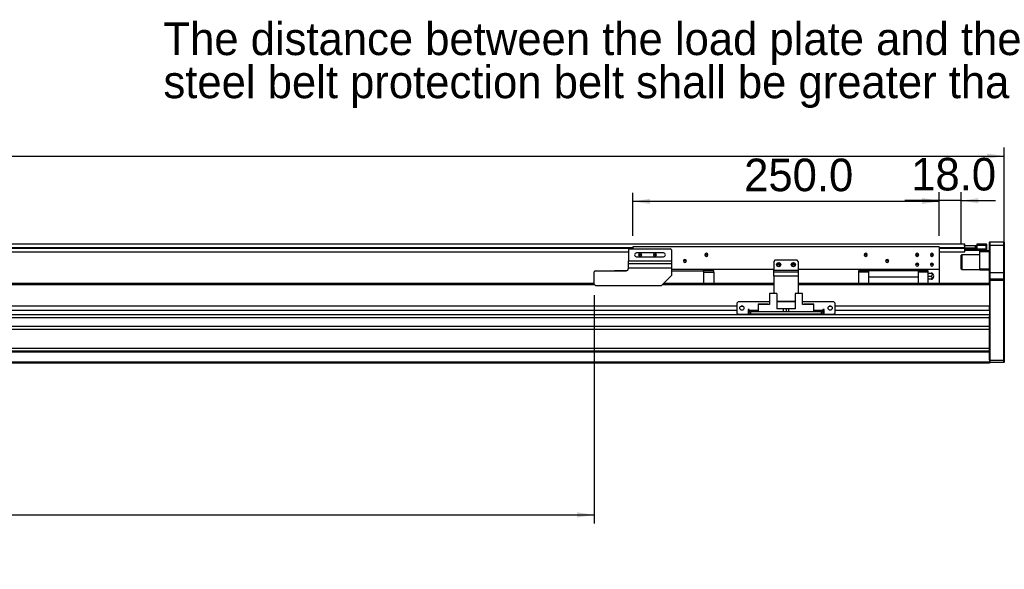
# Model space of a CAD drawing. Header units: millimetres. Extents: x 35 to 2905, y 35 to 2044.
# Tile 6 of 9: x 1470 to 2274, y 792 to 1240. Entities that reach past the tile are written whole.
import ezdxf

# ---------------------------------------------------------------- set-up
doc = ezdxf.new("R2010")
doc.units = ezdxf.units.MM
doc.header["$LTSCALE"] = 7
doc.layers.add('DIMNS', color=7, linetype='Continuous')
doc.styles.add('SLDTEXTSTYLE8', font='txt')
doc.dimstyles.new('SLDDIMSTYLE0', dxfattribs={"dimtxt": 26.6, "dimasz": 14, "dimexe": 0, "dimexo": 0.0625, "dimgap": 6.65, "dimtad": 2, "dimdec": 1, "dimrnd": 1e-09, "dimzin": 4, "dimdsep": 46, "dimtxsty": 'SLDTEXTSTYLE8', "dimsah": 1, "dimcen": 0.09, "dimadec": 0, "dimazin": 1, "dimtfac": 1, "dimtdec": 1, "dimtofl": 0, "dimtmove": 0, "dimatfit": 3, "dimfxl": 0, "dimfrac": 2, "dimtolj": 1, "dimtzin": 12, "dimarcsym": 0})
doc.dimstyles.new('SLDDIMSTYLE1', dxfattribs={"dimtxt": 26.6, "dimasz": 14, "dimexe": 0, "dimexo": 0.0625, "dimgap": 6.65, "dimtad": 2, "dimdec": 1, "dimrnd": 1e-09, "dimzin": 4, "dimdsep": 46, "dimtxsty": 'SLDTEXTSTYLE8', "dimsah": 1, "dimcen": 0.09, "dimadec": 0, "dimazin": 1, "dimtfac": 1, "dimtdec": 1, "dimtmove": 0, "dimatfit": 0, "dimfxl": 0, "dimfrac": 2, "dimtolj": 1, "dimtzin": 12, "dimarcsym": 0})

# ---------------------------------------------------------------- blocks, each defined once
blk = doc.blocks.new('_D')
at = {"layer": 'DIMNS'}
for p, q in [((177.48, 1036.49), (177.48, 1136.1)), ((2273.48, 1036.49), (2273.48, 1136.1)), ((177.48, 1129.1), (2273.48, 1129.1))]:
    blk.add_line(p, q, dxfattribs=at)
for points in [[(177.48, 1129.1), (191.48, 1127), (191.48, 1131.2)], [(2273.48, 1129.1), (2259.48, 1131.2), (2259.48, 1127)]]:
    blk.add_solid(points, dxfattribs=at)
at = {"layer": 'DIMNS', "insert": (1171.33, 1164), "char_height": 26.6, "attachment_point": 1, "style": 'SLDTEXTSTYLE8'}
blk.add_mtext('2096.0', dxfattribs=at)
blk = doc.blocks.new('_D_3')
at = {"layer": 'DIMNS'}
for p, q in [((478.98, 1019.21), (478.98, 829.4)), ((1938.98, 1015.71), (1938.98, 829.4)), ((478.98, 836.4), (1938.98, 836.4))]:
    blk.add_line(p, q, dxfattribs=at)
for points in [[(478.98, 836.4), (492.98, 834.3), (492.98, 838.5)], [(1938.98, 836.4), (1924.98, 838.5), (1924.98, 834.3)]]:
    blk.add_solid(points, dxfattribs=at)
at = {"layer": 'DIMNS', "char_height": 26.6, "attachment_point": 1, "style": 'SLDTEXTSTYLE8'}
for s, insert in [('Stroke T=', (1094.51, 871.3)), ('1460.0', (1248.16, 871.3))]:
    blk.add_mtext(s, dxfattribs=dict(at, insert=insert))
blk = doc.blocks.new('_D_4')
at = {"layer": 'DIMNS'}
for p, q in [((1970.48, 1063.99), (1970.48, 1099.18)), ((2220.48, 1063.99), (2220.48, 1099.18)), ((2220.48, 1092.18), (1970.48, 1092.18))]:
    blk.add_line(p, q, dxfattribs=at)
for points in [[(1970.48, 1092.18), (1984.48, 1090.08), (1984.48, 1094.28)], [(2220.48, 1092.18), (2206.48, 1094.28), (2206.48, 1090.08)]]:
    blk.add_solid(points, dxfattribs=at)
at = {"layer": 'DIMNS', "insert": (2061.3, 1127.08), "char_height": 26.6, "attachment_point": 1, "style": 'SLDTEXTSTYLE8'}
blk.add_mtext('250.0', dxfattribs=at)
blk = doc.blocks.new('_D_5')
at = {"layer": 'DIMNS'}
for p, q in [((2220.48, 1092.8), (2192.48, 1092.8)), ((2220.48, 1063.99), (2220.48, 1099.8)), ((2238.48, 1092.8), (2220.48, 1092.8)), ((2238.48, 1057.19), (2238.48, 1099.8)), ((2238.48, 1092.8), (2266.48, 1092.8))]:
    blk.add_line(p, q, dxfattribs=at)
for points in [[(2220.48, 1092.8), (2206.48, 1094.9), (2206.48, 1090.7)], [(2238.48, 1092.8), (2252.48, 1090.7), (2252.48, 1094.9)]]:
    blk.add_solid(points, dxfattribs=at)
at = {"layer": 'DIMNS', "insert": (2197.61, 1127.7), "char_height": 26.6, "attachment_point": 1, "style": 'SLDTEXTSTYLE8'}
blk.add_mtext('18.0', dxfattribs=at)
blk = doc.blocks.new('SW_NOTE_5')
at = {"layer": 'DIMNS', "color": 0, "char_height": 26.6, "attachment_point": 1, "style": 'SLDTEXTSTYLE8'}
for s, insert in [('The distance between the load plate and the ', (-813.35, 49.02)), ('steel belt protection belt shall be greater than 4mm', (-813.35, 13.85))]:
    blk.add_mtext(s, dxfattribs=dict(at, insert=insert))

msp = doc.modelspace()

# ---------------------------------------------------------------- linework, layer by layer
at = {"color": 7, "linetype": 'Continuous', "lineweight": 25}
for p, q in [((210.48, 1057.45), (2241.48, 1057.45)), ((1967.98, 1053.6), (1966.98, 1052.6)), ((1966.98, 1052.6), (1966.98, 1043.6)), ((1967.98, 1053.6), (2000.98, 1053.6)), ((2220.48, 1055.1), (1970.48, 1055.1)), ((1970.48, 1055.1), (1970.48, 1053.6)), ((2001.98, 1052.6), (2000.98, 1053.6)), ((2001.98, 1052.6), (2001.98, 1043.6)), ((2220.48, 1055.1), (2220.48, 1036.6)), ((2240.48, 1056.11), (2240.48, 1056.3)), ((2240.48, 1056.3), (2240.98, 1056.3)), ((2240.98, 1056.3), (2240.98, 1054.3)), ((2240.98, 1056.3), (2249.98, 1056.3)), ((2240.98, 1054.3), (2249.98, 1054.3)), ((2241.28, 1053.8), (2241.28, 1053.6)), ((2251.48, 1053.8), (2241.28, 1053.8)), ((2241.28, 1053.8), (2241.28, 1053.8)), ((2241.28, 1053.8), (2241.28, 1053.8)), ((2241.28, 1053.6), (2241.28, 1052.81)), ((2241.28, 1053.6), (2258.68, 1053.6)), ((2241.48, 1056.3), (2241.48, 1057.45)), ((2241.48, 1053.95), (2241.48, 1054.45)), ((2241.48, 1054.1), (2251.48, 1054.1)), ((2241.48, 1050.95), (2241.48, 1053.95)), ((2249.98, 1054.3), (2249.98, 1056.3)), ((2249.98, 1056.3), (2250.48, 1056.3)), ((2250.48, 1054.3), (2249.98, 1054.3)), ((2250.48, 1056.3), (2250.48, 1054.3)), ((2250.48, 1054.3), (2250.98, 1054.3)), ((2250.98, 1054.1), (2250.98, 1054.3)), ((2251.48, 1057.6), (2258.68, 1057.6)), ((2251.48, 1056.1), (2251.48, 1057.6)), ((2251.48, 1053.8), (2251.48, 1056.1)), ((2258.68, 1056.1), (2251.48, 1056.1)), ((2258.68, 1056.1), (2258.68, 1057.6)), ((2258.98, 1057.3), (2258.68, 1057.6)), ((2258.68, 1053.6), (2258.68, 1056.1)), ((2258.98, 1056.1), (2258.68, 1056.1)), ((2258.68, 1052.1), (2258.68, 1053.6)), ((2258.68, 1053.6), (2258.98, 1053.6)), ((2258.68, 1052.1), (2258.98, 1052.4)), ((2258.98, 1057.3), (2258.98, 1056.1)), ((2258.98, 1056.1), (2258.98, 1053.6)), ((2258.98, 1053.6), (2258.98, 1052.4)), ((2261.78, 1059.1), (2261.48, 1058.8)), ((2261.48, 1056.1), (2261.48, 1058.8)), ((2261.78, 1056.1), (2261.48, 1056.1)), ((2261.48, 1034.1), (2261.48, 1056.1)), ((2261.78, 1059.1), (2261.78, 1056.1)), ((2261.78, 1059.1), (2273.18, 1059.1)), ((2261.78, 1056.1), (2261.78, 1034.1)), ((2273.18, 1056.1), (2261.78, 1056.1)), ((2273.18, 1056.1), (2273.18, 1059.1)), ((2273.18, 1059.1), (2273.48, 1058.8)), ((2273.18, 1034.1), (2273.18, 1056.1)), ((2273.18, 1056.1), (2273.48, 1056.1)), ((2273.48, 1058.8), (2273.48, 1056.1)), ((2273.48, 1056.1), (2273.48, 1034.1)), ((485.98, 1050.95), (1966.98, 1050.95)), ((1995.48, 1050.2), (1973.48, 1050.2)), ((1973.48, 1047), (1995.48, 1047)), ((1976.48, 1048.6), (1975.23, 1048.6)), ((1976.48, 1048.6), (1977.73, 1048.6)), ((1988.48, 1048.6), (1987.23, 1048.6)), ((1988.48, 1048.6), (1989.73, 1048.6)), ((2030.48, 1048.6), (2029.23, 1048.6)), ((2030.48, 1048.6), (2031.73, 1048.6)), ((2160.48, 1048.6), (2159.23, 1048.6)), ((2160.48, 1048.6), (2161.73, 1048.6)), ((2202.48, 1048.6), (2201.23, 1048.6)), ((2202.48, 1048.6), (2203.73, 1048.6)), ((2214.48, 1048.6), (2213.23, 1048.6)), ((2214.48, 1048.6), (2215.73, 1048.6)), ((2220.48, 1050.95), (2241.48, 1050.95)), ((2238.78, 1048.6), (2238.48, 1048.3)), ((2238.48, 1044.8), (2238.48, 1048.3)), ((2238.48, 1036.9), (2238.48, 1044.8)), ((2253.48, 1048.6), (2238.78, 1048.6)), ((2238.78, 1048.6), (2238.78, 1044.92)), ((2238.78, 1044.92), (2238.78, 1036.6)), ((2258.68, 1052.1), (2241.48, 1052.1)), ((2253.48, 1051.1), (2253.48, 1052.1)), ((2261.48, 1051.1), (2253.48, 1051.1)), ((2253.48, 1037.1), (2253.48, 1051.1)), ((2258.68, 1052.1), (2261.48, 1052.1)), ((1966.98, 1043.6), (2001.98, 1043.6)), ((1966.98, 1041.61), (1966.98, 1043.6)), ((1966.98, 1041.61), (2001.98, 1041.61)), ((1966.98, 1037.62), (1966.98, 1041.61)), ((1966.98, 1037.62), (1966.98, 1037.6)), ((2001.98, 1037.62), (1966.98, 1037.62)), ((2001.98, 1043.6), (2001.98, 1041.61)), ((2001.98, 1041.61), (2001.98, 1037.62)), ((2001.98, 1037.62), (2001.98, 1031.6)), ((2085.48, 1036.6), (2001.98, 1036.6)), ((2012.98, 1043.6), (2011.73, 1043.6)), ((2012.98, 1043.6), (2014.23, 1043.6)), ((2028.23, 1035.6), (2028.23, 1036.6)), ((2086.48, 1044.1), (2085.48, 1043.1)), ((2085.48, 1043.1), (2085.48, 1036.1)), ((2104.48, 1044.1), (2086.48, 1044.1)), ((2089.48, 1040.6), (2088.23, 1040.6)), ((2089.48, 1040.6), (2090.73, 1040.6)), ((2101.48, 1040.6), (2100.23, 1040.6)), ((2101.48, 1040.6), (2102.73, 1040.6)), ((2105.48, 1043.1), (2104.48, 1044.1)), ((2105.48, 1043.1), (2105.48, 1036.1)), ((2220.48, 1036.6), (2105.48, 1036.6)), ((2162.73, 1036.6), (2162.73, 1035.6)), ((2177.98, 1043.6), (2176.73, 1043.6)), ((2177.98, 1043.6), (2179.23, 1043.6)), ((2202.48, 1040.6), (2201.23, 1040.6)), ((2202.48, 1040.6), (2203.73, 1040.6)), ((2203.23, 1035.6), (2203.23, 1036.6)), ((2214.48, 1040.6), (2213.23, 1040.6)), ((2214.48, 1040.6), (2215.73, 1040.6)), ((2220.48, 1036.6), (2220.48, 1025.1)), ((2238.48, 1036.9), (2238.78, 1036.6)), ((2238.78, 1036.6), (2253.48, 1036.6)), ((2253.48, 1037.1), (2261.48, 1037.1)), ((2253.48, 1036.1), (2253.48, 1037.1)), ((1939.98, 1035.6), (1938.98, 1034.6)), ((1938.98, 1024.6), (1938.98, 1034.6)), ((1939.98, 1035.6), (1964.98, 1035.6)), ((1955.78, 1035.8), (1955.58, 1035.6)), ((1955.78, 1035.8), (1965.85, 1035.8)), ((1955.78, 1035.8), (1955.78, 1035.6)), ((1993.98, 1023.6), (2001.98, 1031.6)), ((2001.98, 1035.6), (2028.23, 1035.6)), ((2028.23, 1035.6), (2028.23, 1025.1)), ((2036.48, 1035.5), (2028.23, 1035.5)), ((2028.23, 1034.55), (2036.48, 1034.55)), ((2036.48, 1034.55), (2036.48, 1035.5)), ((2036.48, 1034.55), (2036.48, 1025.1)), ((2085.48, 1036.1), (2105.48, 1036.1)), ((2085.48, 1034.6), (2085.48, 1036.1)), ((2085.48, 1034.6), (2105.48, 1034.6)), ((2085.48, 1031.1), (2085.48, 1034.6)), ((2085.48, 1031.1), (2085.48, 1017)), ((2105.48, 1031.1), (2085.48, 1031.1)), ((2105.48, 1036.1), (2105.48, 1034.6)), ((2105.48, 1034.6), (2105.48, 1031.1)), ((2105.48, 1031.1), (2105.48, 1017)), ((2162.73, 1035.5), (2154.48, 1035.5)), ((2154.48, 1035.5), (2154.48, 1034.55)), ((2162.73, 1034.55), (2154.48, 1034.55)), ((2154.48, 1034.55), (2154.48, 1025.1)), ((2203.23, 1035.6), (2162.73, 1035.6)), ((2162.73, 1035.6), (2162.73, 1030.6)), ((2162.73, 1030.6), (2203.23, 1030.6)), ((2162.73, 1030.6), (2162.73, 1030.3)), ((2203.23, 1030.3), (2162.73, 1030.3)), ((2162.73, 1030.3), (2162.73, 1025.1)), ((2203.23, 1035.6), (2203.23, 1030.6)), ((2211.48, 1035.5), (2203.23, 1035.5)), ((2211.48, 1034.55), (2203.23, 1034.55)), ((2203.23, 1030.3), (2203.23, 1030.6)), ((2203.23, 1030.3), (2203.23, 1025.1)), ((2211.48, 1034.55), (2211.48, 1035.5)), ((2211.48, 1025.1), (2211.48, 1034.55)), ((2211.48, 1033.6), (2213.8, 1033.6)), ((2211.48, 1031.1), (2213.8, 1031.1)), ((2213.8, 1028.6), (2211.48, 1028.6)), ((2261.48, 1036.1), (2253.48, 1036.1)), ((2261.78, 1034.1), (2261.48, 1034.1)), ((2261.48, 1028.8), (2261.48, 1034.1)), ((2261.78, 1029.1), (2261.48, 1028.8)), ((2261.48, 1027.6), (2261.48, 1028.8)), ((2261.78, 1034.1), (2261.78, 1029.1)), ((2261.78, 1034.1), (2273.18, 1034.1)), ((2261.78, 1029.1), (2261.78, 1027.6)), ((2261.78, 1029.1), (2273.18, 1029.1)), ((2273.18, 1029.1), (2273.18, 1034.1)), ((2273.48, 1034.1), (2273.18, 1034.1)), ((2273.18, 1027.6), (2273.18, 1029.1)), ((2273.48, 1028.8), (2273.18, 1029.1)), ((2273.48, 1034.1), (2273.48, 1028.8)), ((2273.48, 1028.8), (2273.48, 1027.6)), ((1938.98, 1025.1), (365.48, 1025.1)), ((1938.98, 1024.6), (1939.98, 1023.6)), ((1939.98, 1023.6), (1993.98, 1023.6)), ((2085.48, 1025.1), (1995.48, 1025.1)), ((2261.48, 1025.1), (2105.48, 1025.1)), ((2261.48, 1024.82), (2261.48, 1027.6)), ((2261.78, 1027.6), (2261.48, 1027.6)), ((2261.48, 1024.82), (2261.48, 1024.1)), ((2261.48, 1024.1), (2261.48, 1006.65)), ((2261.78, 1027.6), (2261.78, 962.6)), ((2273.18, 1027.6), (2261.78, 1027.6)), ((2273.18, 962.6), (2273.18, 1027.6)), ((2273.48, 1027.6), (2273.18, 1027.6)), ((2273.48, 1027.6), (2273.48, 962.73)), ((2081.98, 1017), (2081.98, 1008.1)), ((2087.98, 1017), (2081.98, 1017)), ((2087.98, 1017), (2087.98, 1004.6)), ((2102.98, 1017), (2102.98, 1004.6)), ((2108.98, 1017), (2102.98, 1017)), ((2108.98, 1008.1), (2108.98, 1017)), ((2055.48, 1006.65), (395.48, 1006.65)), ((2056.48, 1010.1), (2055.48, 1009.1)), ((2055.48, 1009.1), (2055.48, 1001.1)), ((2081.98, 1010.1), (2056.48, 1010.1)), ((2060.19, 1006.65), (2058.78, 1006.65)), ((2065.48, 1004.1), (2064.48, 1004.1)), ((2064.48, 1004.1), (2064.48, 1000.1)), ((2065.48, 1003.1), (2065.48, 1004.1)), ((2072.78, 1008.6), (2080.58, 1008.6)), ((2072.78, 1008.6), (2072.78, 1008.1)), ((2072.78, 1008.1), (2072.78, 1002.1)), ((2081.98, 1008.1), (2072.78, 1008.1)), ((2081.08, 1008.1), (2080.58, 1008.6)), ((2102.98, 1010.6), (2087.98, 1010.6)), ((2102.98, 1010.1), (2087.98, 1010.1)), ((2093.48, 1004.6), (2087.98, 1004.6)), ((2093.48, 1002.1), (2093.48, 1004.6)), ((2095.48, 1004.6), (2093.48, 1004.6)), ((2095.48, 1004.6), (2095.48, 1002.1)), ((2097.48, 1004.6), (2095.48, 1004.6)), ((2097.48, 1004.6), (2097.48, 1002.1)), ((2102.98, 1004.6), (2097.48, 1004.6)), ((2134.48, 1010.1), (2108.98, 1010.1)), ((2118.18, 1008.1), (2108.98, 1008.1)), ((2110.38, 1008.6), (2109.88, 1008.1)), ((2110.38, 1008.6), (2118.18, 1008.6)), ((2118.18, 1008.1), (2118.18, 1008.6)), ((2118.18, 1002.1), (2118.18, 1008.1)), ((2126.48, 1004.1), (2125.48, 1004.1)), ((2125.48, 1004.1), (2125.48, 1003.1)), ((2126.48, 1000.1), (2126.48, 1004.1)), ((2132.19, 1006.65), (2130.78, 1006.65)), ((2135.48, 1009.1), (2134.48, 1010.1)), ((2135.48, 1001.1), (2135.48, 1009.1)), ((2261.48, 1006.65), (2135.48, 1006.65)), ((2261.48, 1003.25), (2261.48, 1006.65)), ((2261.48, 999.73), (189.48, 999.73)), ((2261.48, 997.13), (189.48, 997.13)), ((2055.48, 1003.25), (395.48, 1003.25)), ((2055.48, 1001.1), (2056.48, 1000.1)), ((2056.48, 1000.1), (2064.48, 1000.1)), ((2065.48, 1003.25), (2064.48, 1003.25)), ((2065.48, 1003.1), (2065.48, 1002.1)), ((2065.48, 1000.1), (2065.48, 1002.1)), ((2065.48, 1002.1), (2066.48, 1002.1)), ((2066.48, 1000.1), (2065.48, 1000.1)), ((2066.48, 1002.1), (2066.48, 1000.1)), ((2124.48, 1002.1), (2066.48, 1002.1)), ((2124.48, 1000.1), (2066.48, 1000.1)), ((2124.48, 1000.1), (2124.48, 1002.1)), ((2124.48, 1002.1), (2125.48, 1002.1)), ((2125.48, 1000.1), (2124.48, 1000.1)), ((2126.48, 1003.25), (2125.48, 1003.25)), ((2125.48, 1002.1), (2125.48, 1003.1)), ((2125.48, 1002.1), (2125.48, 1000.1)), ((2126.48, 1000.1), (2134.48, 1000.1)), ((2134.48, 1000.1), (2135.48, 1001.1)), ((2261.48, 1003.25), (2135.48, 1003.25)), ((2261.48, 1003.25), (2261.48, 999.73)), ((2261.48, 999.73), (2261.48, 998.42)), ((2261.48, 962.73), (2261.48, 998.42)), ((2261.48, 990.2), (189.48, 990.2)), ((2261.48, 987.6), (189.48, 987.6)), ((2261.48, 972.1), (189.48, 972.1)), ((2261.48, 970.1), (189.48, 970.1)), ((2261.48, 969.1), (189.48, 969.1)), ((2261.48, 961.1), (189.48, 961.1)), ((2261.48, 960.1), (189.48, 960.1)), ((2261.48, 962.53), (2261.48, 962.73)), ((2261.48, 962.73), (2261.78, 962.6)), ((2261.48, 962.53), (2261.48, 961.1)), ((2261.48, 961.1), (2261.48, 960.1)), ((2261.48, 960.9), (2261.78, 960.6)), ((2261.78, 962.6), (2261.78, 960.6)), ((2261.78, 962.6), (2273.18, 962.6)), ((2273.18, 960.6), (2261.78, 960.6)), ((2273.48, 962.73), (2273.18, 962.6)), ((2273.18, 960.6), (2273.18, 962.6)), ((2273.48, 960.9), (2273.18, 960.6)), ((2273.48, 962.73), (2273.48, 960.9))]:
    msp.add_line(p, q, dxfattribs=at)
at = {"color": 8, "linetype": 'Continuous', "lineweight": 25}
for p, q in [((480.48, 1054.45), (1970.48, 1054.45)), ((480.48, 1053.95), (1970.48, 1053.95)), ((2220.48, 1054.45), (2241.48, 1054.45)), ((2220.48, 1053.95), (2241.48, 1053.95)), ((2241.26, 1053.6), (2241.28, 1053.6)), ((1939.48, 1024.1), (365.48, 1024.1)), ((2085.48, 1024.1), (1994.48, 1024.1)), ((2261.48, 1024.1), (2105.48, 1024.1)), ((2072.78, 1003.1), (2065.48, 1003.1)), ((2125.48, 1003.1), (2118.18, 1003.1))]:
    msp.add_line(p, q, dxfattribs=at)
at = {"color": 7, "linetype": 'Continuous', "lineweight": 25}
for centre in [(2089.48, 1040.6), (2101.48, 1040.6), (2059.48, 1005.1), (2131.48, 1005.1)]:
    msp.add_circle(centre, 1.7, dxfattribs=at)
for centre, radius, start, end in [((1973.48, 1048.6), 1.6, 90, 270), ((1976.48, 1048.6), 1.25, 0, 180), ((1976.48, 1048.6), 1.25, 180, 0), ((1988.48, 1048.6), 1.25, 0, 180), ((1988.48, 1048.6), 1.25, 180, 0), ((1995.48, 1048.6), 1.6, 270, 90), ((2012.98, 1043.6), 1.25, 0, 180), ((2030.48, 1048.6), 1.25, 0, 180), ((2030.48, 1048.6), 1.25, 180, 0), ((2160.48, 1048.6), 1.25, 0, 180), ((2160.48, 1048.6), 1.25, 180, 0), ((2177.98, 1043.6), 1.25, 0, 180), ((2202.48, 1048.6), 1.25, 0, 180), ((2202.48, 1048.6), 1.25, 180, 0), ((2214.48, 1048.6), 1.25, 0, 180), ((2214.48, 1048.6), 1.25, 180, 0), ((1964.98, 1037.6), 2, 270, 0), ((2012.98, 1043.6), 1.25, 180, 0), ((2089.48, 1040.6), 1.25, 0, 180), ((2089.48, 1040.6), 1.25, 180, 0), ((2101.48, 1040.6), 1.25, 0, 180), ((2101.48, 1040.6), 1.25, 180, 0), ((2177.98, 1043.6), 1.25, 180, 0), ((2202.48, 1040.6), 1.25, 0, 180), ((2202.48, 1040.6), 1.25, 180, 0), ((2214.48, 1040.6), 1.25, 0, 180), ((2214.48, 1040.6), 1.25, 180, 0), ((2212.98, 1031.1), 3, 9.9092, 56.43308), ((2212.98, 1031.1), 3, 303.54248, 350.11805), ((2215.88, 1031.1), 0.25, 270, 68.68077)]:
    msp.add_arc(centre, radius, start, end, dxfattribs=at)
for points, knots in [([(2213.8, 1033.6), (2213.92, 1033.53), (2214.16, 1033.39), (2214.43, 1033.08), (2214.6, 1032.73), (2214.66, 1032.35), (2214.6, 1031.97), (2214.43, 1031.62), (2214.16, 1031.31), (2213.92, 1031.17), (2213.8, 1031.1)], [0, 0, 0, 0, 0.124808, 0.249861, 0.374966, 0.499944, 0.624671, 0.749605, 0.87471, 1, 1, 1, 1]), ([(2214.64, 1033.6), (2214.64, 1033.6), (2214.66, 1033.6), (2214.59, 1033.6), (2214.43, 1033.6), (2214.16, 1033.6), (2213.92, 1033.6), (2213.8, 1033.6)], [0, 0, 0, 0, 0.0020871, 0.2509938, 0.5003097, 0.7499712, 1, 1, 1, 1]), ([(2213.8, 1031.1), (2213.92, 1031.03), (2214.16, 1030.89), (2214.43, 1030.58), (2214.6, 1030.23), (2214.66, 1029.85), (2214.6, 1029.47), (2214.43, 1029.12), (2214.16, 1028.81), (2213.92, 1028.67), (2213.8, 1028.6)], [0, 0, 0, 0, 0.124808, 0.249861, 0.374966, 0.499943, 0.624671, 0.749604, 0.874709, 1, 1, 1, 1]), ([(2213.8, 1028.6), (2213.92, 1028.6), (2214.16, 1028.6), (2214.43, 1028.6), (2214.61, 1028.6), (2214.63, 1028.6), (2214.64, 1028.6)], [0, 0, 0, 0, 0.250257, 0.501008, 0.751862, 1, 1, 1, 1]), ([(2215.97, 1030.87), (2215.97, 1030.87), (2215.97, 1030.88), (2215.97, 1030.93), (2215.97, 1031.01), (2215.97, 1031.1), (2215.97, 1031.19), (2215.97, 1031.27), (2215.97, 1031.32), (2215.97, 1031.33), (2215.97, 1031.33)], [0, 0, 0, 0, 0.125367, 0.250008, 0.374883, 0.499741, 0.624392, 0.749724, 0.874831, 1, 1, 1, 1])]:
    msp.add_open_spline(points, degree=3, knots=knots, dxfattribs=at)

# ---------------------------------------------------------------- block references
at = {"layer": 'DIMNS'}
msp.add_blockref('SW_NOTE_5', (2400.93, 1189.15), dxfattribs=at)

# ---------------------------------------------------------------- dimensions: what is measured, and where the dimension line sits
for base, p1, p2, dimstyle, picture, middle in [((2273.48, 1129.1), (177.48, 1027.6), (2273.48, 1027.6), 'SLDDIMSTYLE0', '_D', (1223.31, 1129.1)), ((1970.48, 1092.18), (2220.48, 1055.1), (1970.48, 1055.1), 'SLDDIMSTYLE0', '_D_4', (2103.67, 1092.18)), ((2220.48, 1092.8), (2238.48, 1048.3), (2220.48, 1055.1), 'SLDDIMSTYLE1', '_D_5', (2230.38, 1092.8))]:
    dim = msp.add_linear_dim(base=base, p1=p1, p2=p2, dimstyle=dimstyle, dxfattribs=at)
    dim.commit()
    dim.dimension.update_dxf_attribs({"geometry": picture, "text_midpoint": middle, "dimtype": 160})
dim = msp.add_linear_dim(base=(1938.98, 836.4), p1=(478.98, 1028.1), p2=(1938.98, 1024.6), angle=0, text='Stroke T=<>', dimstyle='SLDDIMSTYLE0', dxfattribs=at)
dim.commit()
dim.dimension.update_dxf_attribs({"geometry": '_D_3', "text_midpoint": (1223.31, 836.4), "dimtype": 160})

doc.saveas('drawing.dxf')
